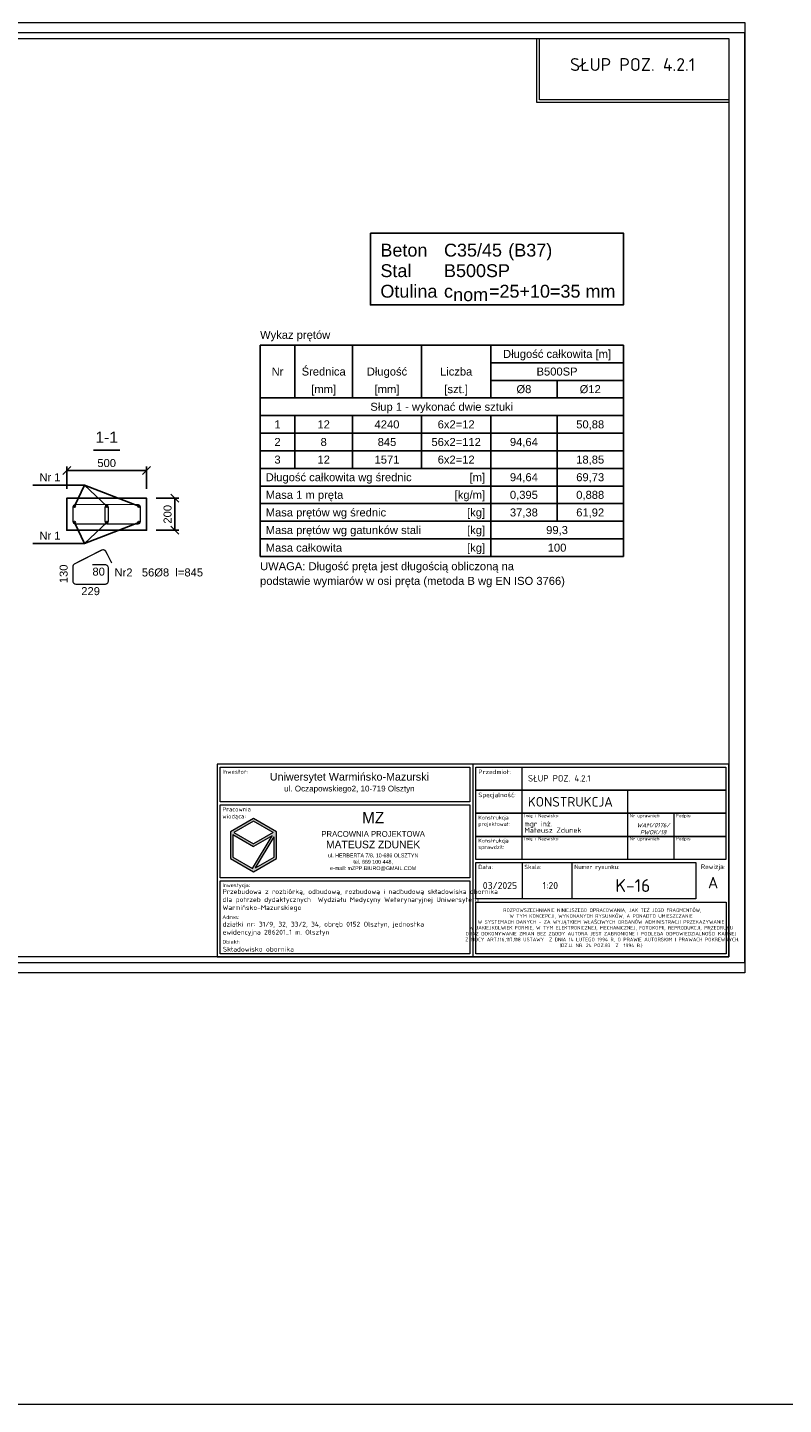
# Model space of a CAD drawing. Header units: millimetres. Extents: x -81893328 to 44149, y -26843406 to 95443303.
# Tile 2 of 100: x 30427 to 35153, y -50422 to -41817. Entities that reach past the tile are written whole.
import ezdxf
from ezdxf.enums import TextEntityAlignment as Align

# ---------------------------------------------------------------- set-up
doc = ezdxf.new("R2010")
doc.units = ezdxf.units.MM
doc.layers.add('aRMZ - tabelka i ramka', color=63, linetype='Continuous', lineweight=13)
doc.layers.add('aRMZ - wymiarowanie', color=4, linetype='Continuous', lineweight=13)
for name, color, linetype in [('SPECBUD_Cienkie', 9, 'Continuous'), ('SPECBUD_Grube', 7, 'Continuous'), ('SPECBUD_Opisy', 6, 'Continuous'), ('SPECBUD_Pręty zbrojeniowe', 1, 'Continuous'), ('SPECBUD_Wymiary', 3, 'Continuous')]:
    doc.layers.add(name, color=color, linetype=linetype)
doc.styles.add('1-100 RM', font='isocpeur.ttf', dxfattribs={"height": 20})
doc.styles.add('1-100 RM wymiar', font='isocpeur.ttf', dxfattribs={"height": 15})
doc.styles.add('4', font='arial.ttf', dxfattribs={"height": 15})
doc.styles.add('SPECBUD_TXT', font='arial.ttf')
doc.styles.get("Standard").update_dxf_attribs({"font": 'arial.ttf'})
doc.dimstyles.new('SPECBUD_mm_20', dxfattribs={"dimscale": 20, "dimtxt": 2.5, "dimasz": 2.5, "dimexe": 1.25, "dimexo": 3, "dimgap": 1, "dimtad": 1, "dimdec": 0, "dimzin": 0, "dimtxsty": 'SPECBUD_TXT', "dimblk": 'OBLIQUE', "dimblk1": 'OBLIQUE', "dimblk2": 'OBLIQUE', "dimcen": 1, "dimclrt": 7, "dimadec": 0, "dimazin": 0, "dimtfac": 1, "dimtdec": 4, "dimtofl": 0, "dimtmove": 0, "dimatfit": 3, "dimfxl": 1, "dimtolj": 1, "dimtzin": 0, "dimarcsym": 0})

# ---------------------------------------------------------------- blocks, each defined once
blk = doc.blocks.new('_OBLIQUE')
at = {"color": 0, "lineweight": -2}
blk.add_line((-0.5, -0.5), (0.5, 0.5), dxfattribs=at)
blk = doc.blocks.new('*D229')
at = {"layer": 'Defpoints', "color": 0, "ltscale": 100, "transparency": 16777216}
for p in [(31171.9, -44584.3), (30671.9, -44758.6), (31171.9, -44758.6)]:
    blk.add_point(p, dxfattribs=at)
at = {"layer": 'SPECBUD_Wymiary', "color": 0, "lineweight": -2, "ltscale": 100, "transparency": 16777216}
for p, q in [((30671.9, -44698.6), (30671.9, -44559.3)), ((31171.9, -44698.6), (31171.9, -44559.3)), ((30671.9, -44584.3), (31171.9, -44584.3))]:
    blk.add_line(p, q, dxfattribs=at)
at = {"layer": 'SPECBUD_Wymiary', "color": 0, "lineweight": -2, "ltscale": 100, "transparency": 16777216, "xscale": 50, "yscale": 50, "zscale": 50, "rotation": 180}
blk.add_blockref('_OBLIQUE', (30671.9, -44584.3), dxfattribs=at)
at = {"layer": 'SPECBUD_Wymiary', "color": 0, "lineweight": -2, "ltscale": 100, "transparency": 16777216, "xscale": 50, "yscale": 50, "zscale": 50}
blk.add_blockref('_OBLIQUE', (31171.9, -44584.3), dxfattribs=at)
at = {"layer": 'SPECBUD_Wymiary', "color": 7, "ltscale": 100, "transparency": 16777216, "insert": (30921.9, -44538.8), "char_height": 50, "attachment_point": 5, "style": 'SPECBUD_TXT'}
blk.add_mtext('\\A1;500', dxfattribs=at)
blk = doc.blocks.new('*D230')
at = {"layer": 'Defpoints', "color": 0, "ltscale": 100, "transparency": 16777216}
for p in [(31171.9, -44758.6), (31348.3, -44758.6), (31171.9, -44958.6)]:
    blk.add_point(p, dxfattribs=at)
at = {"layer": 'SPECBUD_Wymiary', "color": 0, "lineweight": -2, "ltscale": 100, "transparency": 16777216}
for p, q in [((31231.9, -44758.6), (31373.3, -44758.6)), ((31348.3, -44958.6), (31348.3, -44758.6)), ((31231.9, -44958.6), (31373.3, -44958.6))]:
    blk.add_line(p, q, dxfattribs=at)
at = {"layer": 'SPECBUD_Wymiary', "color": 0, "lineweight": -2, "ltscale": 100, "transparency": 16777216, "xscale": 50, "yscale": 50, "zscale": 50}
for p, rotation in [((31348.3, -44758.6), 90), ((31348.3, -44958.6), 270)]:
    blk.add_blockref('_OBLIQUE', p, dxfattribs=dict(at, rotation=rotation))
at = {"layer": 'SPECBUD_Wymiary', "color": 7, "ltscale": 100, "transparency": 16777216, "insert": (31302.8, -44858.6), "char_height": 50, "attachment_point": 5, "rotation": 90, "style": 'SPECBUD_TXT'}
blk.add_mtext('\\A1;200', dxfattribs=at)

msp = doc.modelspace()

# ---------------------------------------------------------------- hatches: boundary and pattern name
at = {"layer": 'aRMZ - tabelka i ramka', "linetype": 'Continuous', "ltscale": 0.4}
h = msp.add_hatch(dxfattribs=at)
h.set_pattern_fill('DOTS', color=256, scale=1.2)
h.set_pattern_definition([(0, (34985.84766, -46190.116784), (0.0375, 0.075), [0, -0.075])])
h.paths.add_polyline_path([(31983.5006, -46843.6952), (31839.5006, -46760.5568), (31695.5006, -46843.6952), (31695.5006, -47009.9721), (31839.5006, -47093.1105), (31983.5006, -47009.9721)])
h.paths.add_polyline_path([(31956.2613, -46867.7357), (31833.2644, -47072.8823), (31709.9006, -47001.6582), (31709.9006, -46860.3229), (31839.5006, -46935.1475)], flags=16)
h.paths.add_polyline_path([(31839.5006, -46918.5198), (31717.1006, -46847.8521), (31839.5006, -46777.1844), (31961.9006, -46847.8521)], flags=16)
h.paths.add_polyline_path([(31969.1006, -46874.3248), (31969.1006, -47001.6582), (31852.3399, -47069.0701)], flags=16)
at = {"layer": 'SPECBUD_Pręty zbrojeniowe', "ltscale": 100}
h = msp.add_hatch(color=256, dxfattribs=at)
edge = h.paths.add_edge_path()
edge.add_arc((30720.888, -44807.6141), 6, 0, 360)
h = msp.add_hatch(color=256, dxfattribs=at)
edge = h.paths.add_edge_path()
edge.add_arc((30921.888, -44807.6141), 6, 0, 360)
h = msp.add_hatch(color=256, dxfattribs=at)
edge = h.paths.add_edge_path()
edge.add_arc((31122.888, -44807.6141), 6, 0, 360)
h = msp.add_hatch(color=256, dxfattribs=at)
edge = h.paths.add_edge_path()
edge.add_arc((30720.888, -44909.6141), 6, 0, 360)
h = msp.add_hatch(color=256, dxfattribs=at)
edge = h.paths.add_edge_path()
edge.add_arc((30921.888, -44909.6141), 6, 0, 360)
h = msp.add_hatch(color=256, dxfattribs=at)
edge = h.paths.add_edge_path()
edge.add_arc((31122.888, -44909.6141), 6, 0, 360)

# ---------------------------------------------------------------- linework, layer by layer
at = {"layer": 'aRMZ - tabelka i ramka', "linetype": 'Continuous', "ltscale": 0.4}
for p, q in [((33211.7575, -46420.3776), (33211.7575, -47625.1776)), ((33518.9575, -46583.5776), (33518.9575, -46439.5776)), ((33518.9575, -46727.5776), (33518.9575, -46583.5776)), ((34178.9575, -46583.5776), (34178.9575, -46727.5776)), ((31839.5006, -46760.5568), (31695.5006, -46843.6952)), ((31839.5006, -46777.1844), (31717.1006, -46847.8521)), ((31983.5006, -46843.6952), (31839.5006, -46760.5568)), ((31961.9006, -46847.8521), (31839.5006, -46777.1844)), ((33518.9575, -46871.5776), (33518.9575, -46727.5776)), ((34178.9575, -46727.5776), (34178.9575, -46871.5776)), ((34466.9575, -46727.5776), (34466.9575, -46871.5776)), ((31695.5006, -46843.6952), (31695.5006, -47009.9721)), ((31709.9006, -46860.3229), (31839.5006, -46935.1475)), ((31709.9006, -46860.3229), (31709.9006, -47001.6582)), ((31717.1006, -46847.8521), (31839.5006, -46918.5198)), ((31833.2644, -47072.8823), (31956.2613, -46867.7357)), ((31961.9006, -46847.8521), (31839.5006, -46918.5198)), ((31956.2613, -46867.7357), (31839.5006, -46935.1475)), ((31852.3399, -47069.0701), (31969.1006, -46874.3248)), ((31969.1006, -47001.6582), (31969.1006, -46874.3248)), ((31983.5006, -47009.9721), (31983.5006, -46843.6952)), ((33518.9575, -47015.5776), (33518.9575, -46871.5776)), ((34178.9575, -46871.5776), (34178.9575, -47015.5776)), ((34466.9575, -46871.5776), (34466.9575, -47015.5776)), ((31695.5006, -47009.9721), (31839.5006, -47093.1105)), ((31709.9006, -47001.6582), (31833.2644, -47072.8823)), ((31839.5006, -47093.1105), (31983.5006, -47009.9721)), ((31852.3399, -47069.0701), (31969.1006, -47001.6582)), ((33518.9575, -47034.7776), (33518.9575, -47262.7776)), ((33830.9575, -47034.7776), (33830.9575, -47262.7776))]:
    msp.add_line(p, q, dxfattribs=at)
at = {"layer": 'aRMZ - tabelka i ramka', "color": 7, "true_color": 0xffffff}
for points in [[(26511.7575, -41785.1776), (34911.7575, -41785.1776), (34911.7575, -47725.1776), (26511.7575, -47725.1776)], [(26686.7687, -41847.9732), (34909.1649, -41847.9732), (34909.1649, -47662.382), (26686.7687, -47662.382)]]:
    msp.add_lwpolyline(points, close=True, dxfattribs=at)
at = {"layer": 'aRMZ - tabelka i ramka'}
msp.add_lwpolyline([(27411.7575, -41885.1776), (34811.7575, -41885.1776), (34811.7575, -47625.1776), (27411.7575, -47625.1776)], close=True, dxfattribs=at)
for points in [[(34811.7575, -42285.1776), (33611.7575, -42285.1776), (33611.7575, -41885.1776)], [(34811.7575, -42269.1776), (33627.7575, -42269.1776), (33627.7575, -41885.1776)]]:
    msp.add_lwpolyline(points, dxfattribs=at)
at = {"layer": 'aRMZ - tabelka i ramka', "linetype": 'Continuous', "ltscale": 0.4}
for points in [[(34811.7575, -47625.1776), (34811.7575, -46420.3776), (31611.7575, -46420.3776), (31611.7575, -47625.1776)], [(31630.9575, -46439.5776), (33192.5575, -46439.5776), (33192.5575, -46655.5776), (31630.9575, -46655.5776)], [(33230.9575, -46439.5776), (34792.5575, -46439.5776), (34792.5575, -46583.5776), (33230.9575, -46583.5776)], [(33230.9575, -46583.5776), (34792.5575, -46583.5776), (34792.5575, -46727.5776), (33230.9575, -46727.5776)], [(31630.9575, -46674.7776), (33192.5575, -46674.7776), (33192.5575, -47130.7776), (31630.9575, -47130.7776)], [(33230.9575, -46727.5776), (34792.5575, -46727.5776), (34792.5575, -46871.5776), (33230.9575, -46871.5776)], [(33230.9575, -46871.5776), (34792.5575, -46871.5776), (34792.5575, -47015.5776), (33230.9575, -47015.5776)], [(33230.9575, -47034.7776), (34604.9575, -47034.7776), (34604.9575, -47262.7776), (33230.9575, -47262.7776)], [(31630.9575, -47149.9776), (33192.5575, -47149.9776), (33192.5575, -47605.9776), (31630.9575, -47605.9776)], [(33230.9575, -47281.9776), (34794.9575, -47281.9776), (34794.9575, -47605.9776), (33230.9575, -47605.9776)]]:
    msp.add_lwpolyline(points, close=True, dxfattribs=at)
at = {"layer": 'aRMZ - wymiarowanie', "color": 1, "ltscale": 2}
msp.add_lwpolyline([(19985.9645, 13281.4466), (44149.4888, 13281.4466), (44149.4888, -50421.9977), (19985.9645, -50421.9977)], close=True, dxfattribs=at)
at = {"layer": 'SPECBUD_Cienkie', "linetype": 'Continuous', "ltscale": 100}
for p, q in [((32099.0007, -44131.6073), (32099.0007, -43801.3673)), ((32458.3707, -44131.6073), (32458.3707, -43801.3673)), ((32890.7507, -44131.6073), (32890.7507, -43801.3673)), ((33323.1307, -44131.6073), (33323.1307, -43801.3673)), ((33323.1307, -43911.4473), (34152.4307, -43911.4473)), ((33323.1307, -44021.5273), (34152.4307, -44021.5273)), ((33737.7807, -44021.5273), (33737.7807, -44131.6073)), ((31881.0407, -44241.6873), (34152.4307, -44241.6873)), ((32099.0007, -44571.9273), (32099.0007, -44241.6873)), ((32458.3707, -44571.9273), (32458.3707, -44241.6873)), ((32890.7507, -44571.9273), (32890.7507, -44241.6873)), ((33323.1307, -45122.3273), (33323.1307, -44241.6873)), ((33737.7807, -44902.1673), (33737.7807, -44241.6873)), ((31881.0407, -44351.7673), (34152.4307, -44351.7673)), ((31881.0407, -44461.8473), (34152.4307, -44461.8473)), ((31881.0407, -44682.0073), (34152.4307, -44682.0073)), ((31881.0407, -44792.0873), (34152.4307, -44792.0873)), ((31881.0407, -44902.1673), (34152.4307, -44902.1673)), ((31881.0407, -45012.2473), (34152.4307, -45012.2473))]:
    msp.add_line(p, q, dxfattribs=at)
at = {"layer": 'SPECBUD_Grube', "linetype": 'Continuous', "ltscale": 100}
for p, q in [((31881.0407, -45122.3273), (31881.0407, -43801.3673)), ((31881.0407, -43801.3673), (34152.4307, -43801.3673)), ((34152.4307, -45122.3273), (34152.4307, -43801.3673)), ((31881.0407, -44131.6073), (34152.4307, -44131.6073)), ((31881.0407, -44571.9273), (34152.4307, -44571.9273)), ((31881.0407, -45122.3273), (34152.4307, -45122.3273))]:
    msp.add_line(p, q, dxfattribs=at)
msp.add_lwpolyline([(32570.9307, -43101.0273), (34152.4307, -43101.0273), (34152.4307, -43550.1673), (32570.9307, -43550.1673)], close=True, dxfattribs=at)
msp.add_lwpolyline([(30671.888, -44758.6141), (30671.888, -44758.6141), (31171.888, -44758.6141), (31171.888, -44758.6141), (31171.888, -44958.6141), (31171.888, -44958.6141), (30671.888, -44958.6141), (30671.888, -44958.6141), (30671.888, -44758.6141)], dxfattribs=at)
at = {"layer": 'SPECBUD_Opisy', "linetype": 'Continuous', "ltscale": 100}
for p, q in [((30838.818, -44457.3141), (31004.958, -44457.3141)), ((30460.208, -44676.0541), (30747.778, -44676.0541)), ((30460.208, -45041.1741), (30747.778, -45041.1741))]:
    msp.add_line(p, q, dxfattribs=at)
for points in [[(30747.778, -44676.0541), (30783.058, -44676.0541), (30720.888, -44807.6141)], [(30747.778, -44676.0541), (30783.058, -44676.0541), (30921.888, -44807.6141)], [(30747.778, -44676.0541), (30783.058, -44676.0541), (31122.888, -44807.6141)], [(30747.778, -45041.1741), (30783.058, -45041.1741), (30720.888, -44909.6141)], [(30747.778, -45041.1741), (30783.058, -45041.1741), (31122.888, -44909.6141)], [(30747.778, -45041.1741), (30783.058, -45041.1741), (30921.888, -44909.6141)]]:
    msp.add_lwpolyline(points, dxfattribs=at)
at = {"layer": 'SPECBUD_Pręty zbrojeniowe', "linetype": 'Continuous', "ltscale": 100, "const_width": 8}
for points in [[(30831.888, -44797.6141), (30911.888, -44797.6141, -0.414213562), (30931.888, -44817.6141), (30931.888, -44899.6141, -0.414213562), (30911.888, -44919.6141), (30730.888, -44919.6141, -0.414213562), (30710.888, -44899.6141), (30710.888, -44817.6141, -0.414213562), (30730.888, -44797.6141), (30911.888, -44797.6141, -0.414213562), (30931.888, -44817.6141), (30931.888, -44897.6141)], [(31032.888, -44797.6141), (31112.888, -44797.6141, -0.414213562), (31132.888, -44817.6141), (31132.888, -44899.6141, -0.414213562), (31112.888, -44919.6141), (30931.888, -44919.6141, -0.414213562), (30911.888, -44899.6141), (30911.888, -44817.6141, -0.414213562), (30931.888, -44797.6141), (31112.888, -44797.6141, -0.414213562), (31132.888, -44817.6141), (31132.888, -44897.6141)], [(30831.888, -45173.8241), (30911.888, -45173.8241, -0.414213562), (30931.888, -45193.8241), (30931.888, -45275.8241, -0.414213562), (30911.888, -45295.8241), (30730.888, -45295.8241, -0.414213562), (30710.888, -45275.8241), (30710.888, -45186.0841, -0.282025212), (30721.808, -45168.2641), (30889.9779, -45082.5741, -0.414214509), (30916.878, -45091.3141), (30953.198, -45162.5941)]]:
    msp.add_lwpolyline(points, format="xyb", dxfattribs=at)
at = {"layer": 'SPECBUD_Pręty zbrojeniowe', "linetype": 'Continuous', "ltscale": 100}
for centre in [(30720.888, -44807.6141), (30921.888, -44807.6141), (31122.888, -44807.6141), (30720.888, -44909.6141), (30921.888, -44909.6141), (31122.888, -44909.6141)]:
    msp.add_circle(centre, 6, dxfattribs=at)

# ---------------------------------------------------------------- texts
at = {"layer": 'aRMZ - tabelka i ramka', "insert": (34210.1523, -42047.7918), "char_height": 80, "attachment_point": 5}
msp.add_mtext_dynamic_manual_height_columns('{\\fISOCPEUR|b0|i0|c238|p34;SŁUP POZ. 4.2.1}', width=1648.792164, gutter_width=12.5, heights=[0], dxfattribs=at)
at = {"layer": 'aRMZ - tabelka i ramka', "linetype": 'Continuous', "ltscale": 0.4}
for s, width, gutter_width, heights, insert, char_height, attachment_point, style in [('Inwestor:', 90.531752, 200, [0], (31645.3575, -46453.9776), 26.4, 1, '1-100 RM'), ('Przedmiot:', 90.531752, 200, [0], (33245.3575, -46453.9776), 28.8, 1, '1-100 RM'), ('SŁUP POZ. 4.2.1', 1636.582325, 2, [0], (33555.9852, -46508.9678), 40, 4, '1-100 RM wymiar'), ('Specjalność:', 90.531752, 200, [0], (33245.3575, -46597.9776), 28.8, 1, '1-100 RM'), ('Pracownia wiodąca:', 291.743143, 200, [0], (31645.3575, -46689.1776), 26.4, 1, '1-100 RM'), ('Konstrukcja projektował:', 90.531752, 200, [0], (33245.3575, -46741.9776), 24, 1, '1-100 RM'), ('Imię i Nazwisko:', 385.782893, 200, [0], (33533.3575, -46731.9776), 20, 1, '1-100 RM'), ('\\pxsm0.75,;mgr inż.\\PMateusz Zdunek', 609.391134, 200, [0], (33533.3575, -46812.9776), 32, 4, '1-100 RM'), ('Nr uprawnień:', 260.296982, 200, [0], (34193.3575, -46731.9776), 20, 1, '1-100 RM'), ('{\\fISOCPEUR|b0|i1|c238|p34;WAM/0176/\\PPWOK/18}', 297.07083, 200, [0], (34339.2275, -46823.5776), 26.4, 5, '1-100 RM'), ('Podpis:', 260.296982, 200, [0], (34481.3575, -46731.9776), 20, 1, '1-100 RM'), ('Konstrukcja sprawdził:', 90.531752, 200, [0], (33245.3575, -46885.9776), 24, 1, '1-100 RM'), ('Imię i Nazwisko:', 396.425034, 200, [0], (33533.3575, -46875.9776), 20, 1, '1-100 RM'), ('Nr uprawnień:', 260.296982, 200, [0], (34193.3575, -46875.9776), 20, 1, '1-100 RM'), ('Podpis:', 260.296982, 200, [0], (34481.3575, -46875.9776), 20, 1, '1-100 RM'), ('Data:', 90.531752, 200, [0], (33245.3575, -47049.1776), 26.4, 1, '1-100 RM'), ('Skala:', 90.531752, 200, [0], (33533.3575, -47049.1776), 26.4, 1, '1-100 RM'), ('Numer rysunku:', 253.81108, 200, [0], (33845.3575, -47049.1776), 26.4, 1, '1-100 RM'), ('Rewizja:', 90.531752, 200, [0], (34713.3575, -47046.7776), 28.8, 2, '1-100 RM'), ('03/2025', 244.005125, 200, [44], (33380.8426, -47178.7776), 44, 5, '1-100 RM'), ('1:20', 244.005125, 200, [44], (33695.9715, -47178.7776), 44, 5, '1-100 RM'), ('K-16', 244.005125, 200, [44], (34211.7275, -47178.7776), 80, 5, '1-100 RM'), ('A', 90.531752, 200, [0], (34713.3575, -47160.7776), 72, 5, '1-100 RM'), ('Inwestycja:', 291.743143, 200, [0], (31645.3575, -47164.3776), 24, 1, '1-100 RM'), ('Adres:', 291.743143, 200, [0], (31645.3575, -47364.3676), 24, 1, '1-100 RM'), ('Obiekt:', 291.743143, 200, [0], (31645.3575, -47518.3776), 24, 1, '1-100 RM')]:
    msp.add_mtext_dynamic_manual_height_columns(s, width=width, gutter_width=gutter_width, heights=heights, dxfattribs=dict(at, insert=insert, char_height=char_height, attachment_point=attachment_point, style=style))
for s, insert, char_height, width, attachment_point, style in [('{\\fArial|b0|i0|c238|p34;Uniwersytet Warmińsko-Mazurski\\P\\H0.75x;ul. Oczapowskiego2, 10-719 Olsztyn}', (32439.3445, -46538.2334), 48, 1378.839726, 5, '1-100 RM'), ('KONSTRUKCJA', (33554.9575, -46655.5776), 60, 624, 4, '1-100 RM wymiar'), ('\\pxqc;{\\fBankGothic Lt BT|b0|i0|c238|p34;\\H2x;MZ\\H0.83334x;\\P\\fBankGothic Lt BT|b0|i0|c0|p34;\\H0.6x;PRACOWNIA PROJEKTOWA \\P\\fBankGothic Lt BT|b0|i0|c238|p34;\\H1.3333x;MATEUSZ ZDUNEK\\fBankGothic Lt BT|b0|i0|c0|p34;\\P\\H0.5x;ul. \\fBankGothic Lt BT|b0|i0|c238|p34;HERBERTA 7/8\\fBankGothic Lt BT|b0|i0|c0|p34;, 10-6\\fBankGothic Lt BT|b0|i0|c238|p34;86 \\fBankGothic Lt BT|b0|i0|c0|p34;OLSZTYN\\Ptel. \\fBankGothic Lt BT|b0|i0|c238|p34;669 100 448\\fBankGothic Lt BT|b0|i0|c0|p34;,\\fBankGothic Lt BT|b0|i0|c238|p34;\\P\\fBankGothic Lt BT|b0|i0|c0|p34;e-mail: \\fBankGothic Lt BT|b0|i0|c238|p34;mZPP.BIURO\\fBankGothic Lt BT|b0|i0|c0|p34;@\\fBankGothic Lt BT|b0|i0|c238|p34;GMAIL\\fBankGothic Lt BT|b0|i0|c0|p34;.\\fBankGothic Lt BT|b0|i0|c238|p34;COM}', (32588.0291, -46902.7776), 36, 1257.274193, 5, '4'), ('Przebudowa z rozbiórką, odbudową, rozbudową i nadbudową składowiska obornika dla potrzeb dydaktycznych  Wydziału Medycyny Weterynaryjnej Uniwersytetu \\PWarmińsko-Mazurskiego', (31645.8549, -47201.5886), 30, 1546.702631, 1, '1-100 RM'), (' ROZPOWSZECHNIANIE NINIEJSZEGO OPRACOWANIA, JAK TEŻ JEGO FRAGMENTÓW, \\PW TYM KONCEPCJI, WYKONANYCH RYSUNKÓW, A PONADTO UMIESZCZANIE \\PW SYSTEMACH DANYCH - ZA WYJĄTKIEM WŁAŚCIWYCH ORGANÓW ADMINISTRACJI PRZEKAZYWANIE W\\~JAKIEJKOLWIEK FORMIE, W TYM ELEKTRONICZNEJ, MECHANICZNEJ, FOTOKOPII, REPRODUKCJI, PRZEDRUKU ORAZ DOKONYWANIE ZMIAN BEZ ZGODY AUTORA JEST ZABRONIONE I PODLEGA ODPOWIEDZIALNOŚCI KARNEJ\\P Z MOCY ART.116,117,118 USTAWY  Z DNIA 14 LUTEGO 1994 R, O PRAWIE AUTORSKIM I PRAWACH POKREWNYCH. (DZ.U. NR. 24 POZ.83  Z  1994 R.)', (34012.9575, -47443.9776), 22, 1564, 5, '1-100 RM wymiar'), ('działki nr: 31/9, 32, 33/2, 34, obręb 0152 Olsztyn, jednostka ewidencyjna 286201_1 m. Olsztyn', (31646.4834, -47405.4276), 30, 1318.511463, 1, '1-100 RM'), ('Składowisko obornika', (31648.5793, -47561.7775), 30, 1340.062598, 1, '1-100 RM')]:
    msp.add_mtext(s, dxfattribs=dict(at, insert=insert, char_height=char_height, width=width, attachment_point=attachment_point, style=style))
at = {"layer": 'SPECBUD_Opisy', "color": 7, "ltscale": 100, "style": 'SPECBUD_TXT'}
for s, p in [('  Beton', (32570.9307, -43247.9173)), ('C35/45', (33030.9707, -43247.9173)), (' (B37)', (33401.6507, -43247.9173)), ('  Stal', (32570.9307, -43376.3373)), ('B500SP', (33030.9707, -43376.3373)), ('  Otulina ', (32570.9307, -43504.7573)), ('c', (33030.9707, -43504.7573)), ('=25+10=35 mm', (33312.0807, -43504.7573)), ('nom', (33088.4607, -43526.1573))]:
    msp.add_text(s, height=80.465, dxfattribs=at).set_placement(p)
for s, p in [('Wykaz prętów', (31881.0407, -43737.1473)), ('Długość całkowita wg średnic', (31916.3207, -44626.9573)), ('Masa 1 m pręta', (31916.3207, -44737.0373)), ('Masa prętów wg średnic', (31916.3207, -44847.1173)), ('Masa prętów wg gatunków stali', (31916.3207, -44957.1973)), ('Masa całkowita', (31916.3207, -45067.2773))]:
    msp.add_text(s, height=50, dxfattribs=at).set_placement(p, align=Align.MIDDLE_LEFT)
for s, p in [('Długość całkowita [m]', (33737.7807, -43856.3973)), ('Nr', (31990.0207, -43966.4773)), ('Średnica', (32278.6807, -43966.4773)), ('Długość', (32674.5607, -43966.4773)), ('Liczba', (33106.9407, -43966.4773)), ('B500SP', (33737.7807, -43966.4773)), ('[mm]', (32278.6807, -44076.5573)), ('[mm]', (32674.5607, -44076.5573)), ('[szt.]', (33106.9407, -44076.5573)), ('Ø8', (33530.4507, -44076.5573)), ('Ø12', (33945.1007, -44076.5573)), ('Słup 1 - wykonać dwie sztuki', (33016.7307, -44186.6373)), ('1', (31990.0207, -44296.7173)), ('12', (32278.6807, -44296.7173)), ('4240', (32674.5607, -44296.7173)), ('6x2=12', (33106.9407, -44296.7173)), ('50,88', (33945.1007, -44296.7173)), ('2', (31990.0207, -44406.7973)), ('8', (32278.6807, -44406.7973)), ('845', (32674.5607, -44406.7973)), ('56x2=112', (33106.9407, -44406.7973)), ('94,64', (33530.4507, -44406.7973)), ('3', (31990.0207, -44516.8773)), ('12', (32278.6807, -44516.8773)), ('1571', (32674.5607, -44516.8773)), ('6x2=12', (33106.9407, -44516.8773)), ('18,85', (33945.1007, -44516.8773)), ('94,64', (33530.4507, -44626.9573)), ('69,73', (33945.1007, -44626.9573)), ('0,395', (33530.4507, -44737.0373)), ('0,888', (33945.1007, -44737.0373)), ('37,38', (33530.4507, -44847.1173)), ('61,92', (33945.1007, -44847.1173)), ('99,3', (33737.7807, -44957.1973)), ('100', (33737.7807, -45067.2773))]:
    msp.add_text(s, height=50, dxfattribs=at).set_placement(p, align=Align.MIDDLE_CENTER)
msp.add_text('1-1', height=70, dxfattribs=at).set_placement((30921.888, -44432.9541), align=Align.BOTTOM_CENTER)
for s, p in [('Nr 1', (30501.288, -44601.7241)), ('Nr 1', (30501.288, -44966.8441)), ('UWAGA: Długość pręta jest długością obliczoną na ', (31881.0407, -45158.0773)), ('Nr2   56Ø8  l=845', (30971.168, -45197.0341)), ('podstawie wymiarów w osi pręta (metoda B wg EN ISO 3766)', (31881.0407, -45249.8073))]:
    msp.add_text(s, height=50, dxfattribs=at).set_placement(p, align=Align.TOP_LEFT)
for s, p in [('[m]', (33287.8507, -44626.9573)), ('[kg/m]', (33287.8507, -44737.0373)), ('[kg]', (33287.8507, -44847.1173)), ('[kg]', (33287.8507, -44957.1973)), ('[kg]', (33287.8507, -45067.2773))]:
    msp.add_text(s, height=50, dxfattribs=at).set_placement(p, align=Align.MIDDLE_RIGHT)
msp.add_text('130', height=50, rotation=90, dxfattribs=at).set_placement((30692.778, -45230.9541), align=Align.BOTTOM_CENTER)
for s, p in [('80', (30871.888, -45191.9341)), ('229', (30821.388, -45313.9341))]:
    msp.add_text(s, height=50, dxfattribs=at).set_placement(p, align=Align.TOP_CENTER)

# ---------------------------------------------------------------- dimensions: what is measured, and where the dimension line sits
at = {"layer": 'SPECBUD_Wymiary', "ltscale": 100}
dim = msp.add_linear_dim(base=(31171.888, -44584.3241), p1=(30671.888, -44758.6141), p2=(31171.888, -44758.6141), dimstyle='SPECBUD_mm_20', override={"dimblk1": 'OBLIQUE', "dimblk2": 'OBLIQUE', "dimsah": 1}, dxfattribs=at)
dim.commit()
dim.dimension.update_dxf_attribs({"geometry": '*D229', "text_midpoint": (30921.888, -44538.7954)})
dim = msp.add_linear_dim(base=(31348.288, -44758.6141), p1=(31171.888, -44958.6141), p2=(31171.888, -44758.6141), angle=90, dimstyle='SPECBUD_mm_20', override={"dimblk1": 'OBLIQUE', "dimblk2": 'OBLIQUE', "dimsah": 1}, dxfattribs=at)
dim.commit()
dim.dimension.update_dxf_attribs({"geometry": '*D230', "text_midpoint": (31302.7594, -44858.6141)})

doc.saveas('drawing.dxf')
